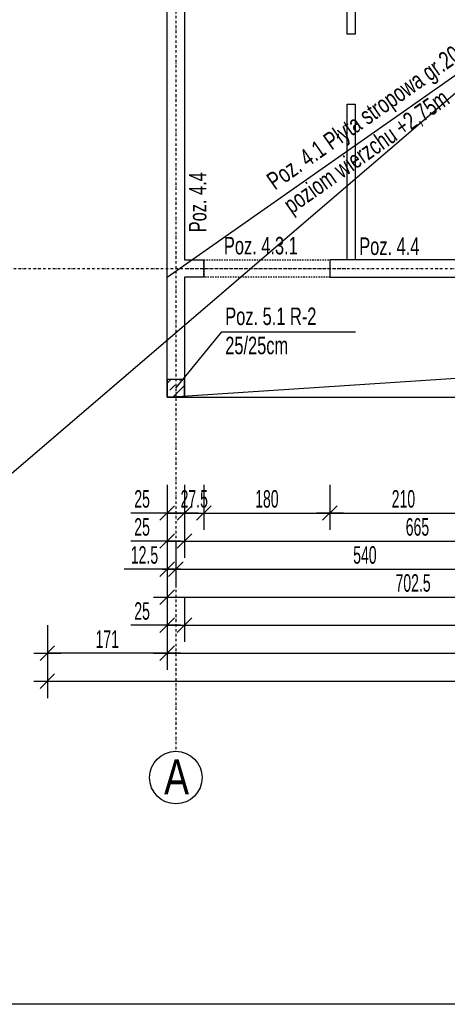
# Model space of a CAD drawing. Header units: millimetres. Extents: x -6373 to 10868, y -2819 to 2013.
# Tile 36 of 67: x 7041 to 7652, y -2060 to -655. Entities that reach past the tile are written whole.
import ezdxf

# ---------------------------------------------------------------- set-up
doc = ezdxf.new("R2010")
doc.units = ezdxf.units.MM
doc.header["$LTSCALE"] = 10
doc.linetypes.add('MO', pattern=[0.7, 0.35, -0.17, 0.01, -0.17])
doc.linetypes.add('MP', pattern=[0.36, 0.2, -0.16])
for name, color, linetype in [('BA_szr', 1, 'Continuous'), ('BA_txs', 2, 'Continuous'), ('BA_wym', 1, 'Continuous'), ('BD_lpm', 1, 'MP'), ('BD_osm', 1, 'MO'), ('BD_txs', 2, 'Continuous'), ('BD_wic', 1, 'Continuous'), ('BD_wig', 3, 'Continuous'), ('BZ_odn', 1, 'Continuous'), ('BZ_txs', 2, 'Continuous')]:
    doc.layers.add(name, color=color, linetype=linetype)
doc.styles.add('BIKTS', font='bikromsw.shx', dxfattribs={"width": 0.8})
doc.styles.add('BIKWYM', font='bikromsw.shx', dxfattribs={"width": 0.6})
doc.dimstyles.new('BA_KR_100_cm', dxfattribs={"dimtxt": 25, "dimasz": 1.666667, "dimexe": 24, "dimexo": 0, "dimgap": 0, "dimtad": 0, "dimdec": 1, "dimrnd": 0.5, "dimzin": 9, "dimdsep": 46, "dimtxsty": 'BIKWYM', "dimblk": 'WYM-KR', "dimcen": 0, "dimdle": 20, "dimclrd": 256, "dimclre": 256, "dimclrt": 2, "dimadec": 0, "dimazin": 0, "dimtfac": 0.033333, "dimtdec": 1, "dimtmove": 0, "dimatfit": 3, "dimldrblk": 'WYM-KR', "dimfxl": 25, "dimfxlon": 1, "dimtvp": 0.8, "dimtolj": 1, "dimarcsym": 0})
doc.dimstyles.new('BZ_ST_100_cm', dxfattribs={"dimtxt": 25, "dimasz": 1.666667, "dimexe": 24, "dimexo": 0, "dimgap": 0, "dimtad": 0, "dimdec": 1, "dimrnd": 0.5, "dimdsep": 46, "dimtxsty": 'BIKWYM', "dimblk": 'WYM-ST', "dimcen": 0, "dimdle": 20, "dimclrd": 256, "dimclre": 256, "dimclrt": 7, "dimadec": 0, "dimazin": 0, "dimtfac": 0.033333, "dimtdec": 1, "dimtix": 1, "dimtmove": 2, "dimatfit": 3, "dimldrblk": 'WYM-ST', "dimfxl": 25, "dimfxlon": 1, "dimtvp": 0.8, "dimtolj": 1, "dimtzin": 0, "dimarcsym": 0})

# ---------------------------------------------------------------- blocks, each defined once
blk = doc.blocks.new('WYM-ST')
blk.add_hatch(color=256).paths.add_polyline_path([(-13, 2.88), (0, 0), (-13, -2.88)])
blk.add_lwpolyline([(0, 0), (-13, 2.88), (-13, -2.88), (0, 0)])
blk = doc.blocks.new('WYM-KR')
at = {"linetype": 'ByBlock'}
blk.add_line((11.52, 0), (-11.52, 0), dxfattribs=at)
at = {"color": 7, "linetype": 'ByBlock'}
blk.add_line((6.24, 6.24), (-6.24, -6.24), dxfattribs=at)
blk = doc.blocks.new('*D426')
at = {"layer": 'BA_wym', "lineweight": -2}
for p, q in [((7251.8, -1319.4), (7251.8, -1383.4)), ((7276.8, -1319.4), (7276.8, -1383.4)), ((7250.2, -1359.4), (7199.9, -1359.4)), ((7251.8, -1359.4), (7276.8, -1359.4)), ((7278.5, -1359.4), (7280.2, -1359.4))]:
    blk.add_line(p, q, dxfattribs=at)
at = {"layer": 'Defpoints', "color": 0}
for p in [(7251.8, -1194), (7276.8, -1194), (7276.8, -1359.4)]:
    blk.add_point(p, dxfattribs=at)
at = {"layer": 'BA_wym', "lineweight": -2, "xscale": 1.666666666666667, "yscale": 1.666666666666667, "zscale": 1.666666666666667}
blk.add_blockref('WYM-KR', (7251.8, -1359.4), dxfattribs=at)
at = {"layer": 'BA_wym', "lineweight": -2, "xscale": 1.666666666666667, "yscale": 1.666666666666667, "zscale": 1.666666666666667, "rotation": 180}
blk.add_blockref('WYM-KR', (7276.8, -1359.4), dxfattribs=at)
at = {"layer": 'BA_wym', "color": 2, "insert": (7216.1, -1339.4), "char_height": 25, "attachment_point": 5, "style": 'BIKWYM'}
blk.add_mtext('\\A1;25', dxfattribs=at)
blk = doc.blocks.new('*D427')
at = {"layer": 'BA_wym', "lineweight": -2}
for p, q in [((7276.8, -1319.4), (7276.8, -1383.4)), ((7304.3, -1319.4), (7304.3, -1383.4)), ((7275.2, -1359.4), (7273.5, -1359.4)), ((7276.8, -1359.4), (7304.3, -1359.4)), ((7306, -1359.4), (7307.7, -1359.4))]:
    blk.add_line(p, q, dxfattribs=at)
at = {"layer": 'Defpoints', "color": 0}
for p in [(7304.3, -1023), (7276.8, -1194), (7304.3, -1359.4)]:
    blk.add_point(p, dxfattribs=at)
at = {"layer": 'BA_wym', "lineweight": -2, "xscale": 1.666666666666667, "yscale": 1.666666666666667, "zscale": 1.666666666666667}
blk.add_blockref('WYM-KR', (7276.8, -1359.4), dxfattribs=at)
at = {"layer": 'BA_wym', "lineweight": -2, "xscale": 1.666666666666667, "yscale": 1.666666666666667, "zscale": 1.666666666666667, "rotation": 180}
blk.add_blockref('WYM-KR', (7304.3, -1359.4), dxfattribs=at)
at = {"layer": 'BA_wym', "color": 2, "insert": (7290.6, -1339.4), "char_height": 25, "attachment_point": 5, "style": 'BIKWYM'}
blk.add_mtext('\\A1;27.5', dxfattribs=at)
blk = doc.blocks.new('*D428')
at = {"layer": 'BA_wym', "lineweight": -2}
for p, q in [((7304.3, -1319.4), (7304.3, -1383.4)), ((7484.3, -1319.4), (7484.3, -1383.4)), ((7306, -1359.4), (7482.7, -1359.4))]:
    blk.add_line(p, q, dxfattribs=at)
at = {"layer": 'Defpoints', "color": 0}
for p in [(7304.3, -1023), (7484.3, -1023), (7484.3, -1359.4)]:
    blk.add_point(p, dxfattribs=at)
at = {"layer": 'BA_wym', "lineweight": -2, "xscale": 1.666666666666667, "yscale": 1.666666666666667, "zscale": 1.666666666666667, "rotation": 180}
blk.add_blockref('WYM-KR', (7304.3, -1359.4), dxfattribs=at)
at = {"layer": 'BA_wym', "lineweight": -2, "xscale": 1.666666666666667, "yscale": 1.666666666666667, "zscale": 1.666666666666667}
blk.add_blockref('WYM-KR', (7484.3, -1359.4), dxfattribs=at)
at = {"layer": 'BA_wym', "color": 2, "insert": (7394.3, -1339.4), "char_height": 25, "attachment_point": 5, "style": 'BIKWYM'}
blk.add_mtext('\\A1;180', dxfattribs=at)
blk = doc.blocks.new('*D429')
at = {"layer": 'BA_wym', "lineweight": -2}
for p, q in [((7484.3, -1319.4), (7484.3, -1383.4)), ((7694.3, -1319.4), (7694.3, -1383.4)), ((7486, -1359.4), (7692.7, -1359.4))]:
    blk.add_line(p, q, dxfattribs=at)
at = {"layer": 'Defpoints', "color": 0}
for p in [(7484.3, -1023), (7694.3, -1023), (7694.3, -1359.4)]:
    blk.add_point(p, dxfattribs=at)
at = {"layer": 'BA_wym', "lineweight": -2, "xscale": 1.666666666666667, "yscale": 1.666666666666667, "zscale": 1.666666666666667, "rotation": 180}
blk.add_blockref('WYM-KR', (7484.3, -1359.4), dxfattribs=at)
at = {"layer": 'BA_wym', "lineweight": -2, "xscale": 1.666666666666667, "yscale": 1.666666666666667, "zscale": 1.666666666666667}
blk.add_blockref('WYM-KR', (7694.3, -1359.4), dxfattribs=at)
at = {"layer": 'BA_wym', "color": 2, "insert": (7589.3, -1339.4), "char_height": 25, "attachment_point": 5, "style": 'BIKWYM'}
blk.add_mtext('\\A1;210', dxfattribs=at)
blk = doc.blocks.new('*D449')
at = {"layer": 'BA_wym', "lineweight": -2}
for p, q in [((7251.8, -1359.4), (7251.8, -1423.4)), ((7276.8, -1359.4), (7276.8, -1423.4)), ((7250.2, -1399.4), (7199.9, -1399.4)), ((7251.8, -1399.4), (7276.8, -1399.4)), ((7278.5, -1399.4), (7280.2, -1399.4))]:
    blk.add_line(p, q, dxfattribs=at)
at = {"layer": 'Defpoints', "color": 0}
for p in [(7251.8, -1194), (7276.8, -1194), (7276.8, -1399.4)]:
    blk.add_point(p, dxfattribs=at)
at = {"layer": 'BA_wym', "lineweight": -2, "xscale": 1.666666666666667, "yscale": 1.666666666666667, "zscale": 1.666666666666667}
blk.add_blockref('WYM-KR', (7251.8, -1399.4), dxfattribs=at)
at = {"layer": 'BA_wym', "lineweight": -2, "xscale": 1.666666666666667, "yscale": 1.666666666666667, "zscale": 1.666666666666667, "rotation": 180}
blk.add_blockref('WYM-KR', (7276.8, -1399.4), dxfattribs=at)
at = {"layer": 'BA_wym', "color": 2, "insert": (7216.1, -1379.4), "char_height": 25, "attachment_point": 5, "style": 'BIKWYM'}
blk.add_mtext('\\A1;25', dxfattribs=at)
blk = doc.blocks.new('*D450')
at = {"layer": 'BA_wym', "lineweight": -2}
for p, q in [((7276.8, -1359.4), (7276.8, -1423.4)), ((7941.8, -1359.4), (7941.8, -1423.4)), ((7278.5, -1399.4), (7940.2, -1399.4))]:
    blk.add_line(p, q, dxfattribs=at)
at = {"layer": 'Defpoints', "color": 0}
for p in [(7941.8, -998), (7276.8, -1194), (7941.8, -1399.4)]:
    blk.add_point(p, dxfattribs=at)
at = {"layer": 'BA_wym', "lineweight": -2, "xscale": 1.666666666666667, "yscale": 1.666666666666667, "zscale": 1.666666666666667, "rotation": 180}
blk.add_blockref('WYM-KR', (7276.8, -1399.4), dxfattribs=at)
at = {"layer": 'BA_wym', "lineweight": -2, "xscale": 1.666666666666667, "yscale": 1.666666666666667, "zscale": 1.666666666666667}
blk.add_blockref('WYM-KR', (7941.8, -1399.4), dxfattribs=at)
at = {"layer": 'BA_wym', "color": 2, "insert": (7609.3, -1379.4), "char_height": 25, "attachment_point": 5, "style": 'BIKWYM'}
blk.add_mtext('\\A1;665', dxfattribs=at)
blk = doc.blocks.new('*D458')
at = {"layer": 'BA_wym', "lineweight": -2}
for p, q in [((7251.8, -1399.4), (7251.8, -1463.4)), ((7264.3, -1399.4), (7264.3, -1463.4)), ((7250.2, -1439.4), (7190.4, -1439.4)), ((7251.8, -1439.4), (7264.3, -1439.4)), ((7266, -1439.4), (7267.7, -1439.4))]:
    blk.add_line(p, q, dxfattribs=at)
at = {"layer": 'Defpoints', "color": 0}
for p in [(7251.8, -1194), (7264.3, -1194), (7264.3, -1439.4)]:
    blk.add_point(p, dxfattribs=at)
at = {"layer": 'BA_wym', "lineweight": -2, "xscale": 1.666666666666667, "yscale": 1.666666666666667, "zscale": 1.666666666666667}
blk.add_blockref('WYM-KR', (7251.8, -1439.4), dxfattribs=at)
at = {"layer": 'BA_wym', "lineweight": -2, "xscale": 1.666666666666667, "yscale": 1.666666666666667, "zscale": 1.666666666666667, "rotation": 180}
blk.add_blockref('WYM-KR', (7264.3, -1439.4), dxfattribs=at)
at = {"layer": 'BA_wym', "color": 2, "insert": (7219.5, -1419.4), "char_height": 25, "attachment_point": 5, "style": 'BIKWYM'}
blk.add_mtext('\\A1;12.5', dxfattribs=at)
blk = doc.blocks.new('*D459')
at = {"layer": 'BA_wym', "lineweight": -2}
for p, q in [((7264.3, -1399.4), (7264.3, -1463.4)), ((7804.3, -1399.4), (7804.3, -1463.4)), ((7266, -1439.4), (7802.7, -1439.4))]:
    blk.add_line(p, q, dxfattribs=at)
at = {"layer": 'Defpoints', "color": 0}
for p in [(7804.3, -1023), (7264.3, -1194), (7804.3, -1439.4)]:
    blk.add_point(p, dxfattribs=at)
at = {"layer": 'BA_wym', "lineweight": -2, "xscale": 1.666666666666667, "yscale": 1.666666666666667, "zscale": 1.666666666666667, "rotation": 180}
blk.add_blockref('WYM-KR', (7264.3, -1439.4), dxfattribs=at)
at = {"layer": 'BA_wym', "lineweight": -2, "xscale": 1.666666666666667, "yscale": 1.666666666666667, "zscale": 1.666666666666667}
blk.add_blockref('WYM-KR', (7804.3, -1439.4), dxfattribs=at)
at = {"layer": 'BA_wym', "color": 2, "insert": (7534.3, -1419.4), "char_height": 25, "attachment_point": 5, "style": 'BIKWYM'}
blk.add_mtext('\\A1;540', dxfattribs=at)
blk = doc.blocks.new('*D466')
at = {"layer": 'BA_wym', "lineweight": -2}
for p, q in [((7251.8, -1439.4), (7251.8, -1503.4)), ((7954.3, -1439.4), (7954.3, -1503.4)), ((7253.5, -1479.4), (7952.7, -1479.4))]:
    blk.add_line(p, q, dxfattribs=at)
at = {"layer": 'Defpoints', "color": 0}
for p in [(7954.3, -1157), (7251.8, -1194), (7954.3, -1479.4)]:
    blk.add_point(p, dxfattribs=at)
at = {"layer": 'BA_wym', "lineweight": -2, "xscale": 1.666666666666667, "yscale": 1.666666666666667, "zscale": 1.666666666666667, "rotation": 180}
blk.add_blockref('WYM-KR', (7251.8, -1479.4), dxfattribs=at)
at = {"layer": 'BA_wym', "lineweight": -2, "xscale": 1.666666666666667, "yscale": 1.666666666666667, "zscale": 1.666666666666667}
blk.add_blockref('WYM-KR', (7954.3, -1479.4), dxfattribs=at)
at = {"layer": 'BA_wym', "color": 2, "insert": (7603.1, -1459.4), "char_height": 25, "attachment_point": 5, "style": 'BIKWYM'}
blk.add_mtext('\\A1;702.5', dxfattribs=at)
blk = doc.blocks.new('*D470')
at = {"layer": 'BA_wym', "lineweight": -2}
for p, q in [((7251.8, -1479.4), (7251.8, -1543.4)), ((7276.8, -1479.4), (7276.8, -1543.4)), ((7250.2, -1519.4), (7199.9, -1519.4)), ((7251.8, -1519.4), (7276.8, -1519.4)), ((7278.5, -1519.4), (7280.2, -1519.4))]:
    blk.add_line(p, q, dxfattribs=at)
at = {"layer": 'Defpoints', "color": 0}
for p in [(7251.8, -1194), (7276.8, -1194), (7276.8, -1519.4)]:
    blk.add_point(p, dxfattribs=at)
at = {"layer": 'BA_wym', "lineweight": -2, "xscale": 1.666666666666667, "yscale": 1.666666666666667, "zscale": 1.666666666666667}
blk.add_blockref('WYM-KR', (7251.8, -1519.4), dxfattribs=at)
at = {"layer": 'BA_wym', "lineweight": -2, "xscale": 1.666666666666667, "yscale": 1.666666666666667, "zscale": 1.666666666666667, "rotation": 180}
blk.add_blockref('WYM-KR', (7276.8, -1519.4), dxfattribs=at)
at = {"layer": 'BA_wym', "color": 2, "insert": (7216.1, -1499.4), "char_height": 25, "attachment_point": 5, "style": 'BIKWYM'}
blk.add_mtext('\\A1;25', dxfattribs=at)
blk = doc.blocks.new('*D471')
at = {"layer": 'BA_wym', "lineweight": -2}
for p, q in [((7276.8, -1479.4), (7276.8, -1543.4)), ((9831.8, -1479.4), (9831.8, -1543.4)), ((7278.5, -1519.4), (9830.2, -1519.4))]:
    blk.add_line(p, q, dxfattribs=at)
at = {"layer": 'Defpoints', "color": 0}
for p in [(7276.8, -1194), (9831.8, -1194), (9831.8, -1519.4)]:
    blk.add_point(p, dxfattribs=at)
at = {"layer": 'BA_wym', "lineweight": -2, "xscale": 1.666666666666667, "yscale": 1.666666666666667, "zscale": 1.666666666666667, "rotation": 180}
blk.add_blockref('WYM-KR', (7276.8, -1519.4), dxfattribs=at)
at = {"layer": 'BA_wym', "lineweight": -2, "xscale": 1.666666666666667, "yscale": 1.666666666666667, "zscale": 1.666666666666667}
blk.add_blockref('WYM-KR', (9831.8, -1519.4), dxfattribs=at)
at = {"layer": 'BA_wym', "color": 2, "insert": (8554.3, -1499.4), "char_height": 25, "attachment_point": 5, "style": 'BIKWYM'}
blk.add_mtext('\\A1;2555', dxfattribs=at)
blk = doc.blocks.new('*D473')
at = {"layer": 'BA_wym', "lineweight": -2}
for p, q in [((7251.8, -1519.4), (7251.8, -1583.4)), ((9856.8, -1519.4), (9856.8, -1583.4)), ((7253.5, -1559.4), (9855.2, -1559.4))]:
    blk.add_line(p, q, dxfattribs=at)
at = {"layer": 'Defpoints', "color": 0}
for p in [(7251.8, -1194), (9856.8, -1194), (9856.8, -1559.4)]:
    blk.add_point(p, dxfattribs=at)
at = {"layer": 'BA_wym', "lineweight": -2, "xscale": 1.666666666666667, "yscale": 1.666666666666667, "zscale": 1.666666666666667, "rotation": 180}
blk.add_blockref('WYM-KR', (7251.8, -1559.4), dxfattribs=at)
at = {"layer": 'BA_wym', "lineweight": -2, "xscale": 1.666666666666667, "yscale": 1.666666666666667, "zscale": 1.666666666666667}
blk.add_blockref('WYM-KR', (9856.8, -1559.4), dxfattribs=at)
at = {"layer": 'BA_wym', "color": 2, "insert": (8554.3, -1539.4), "char_height": 25, "attachment_point": 5, "style": 'BIKWYM'}
blk.add_mtext('\\A1;2605', dxfattribs=at)
blk = doc.blocks.new('*D483')
at = {"layer": 'BA_wym', "lineweight": -2}
for p, q in [((7005.8, -485.5), (6956.8, -485.5)), ((6980.8, -1167.3), (6980.8, -487.2)), ((7005.8, -1169), (6956.8, -1169))]:
    blk.add_line(p, q, dxfattribs=at)
at = {"layer": 'Defpoints', "color": 0}
for p in [(6980.8, -485.5), (7251.8, -485.5), (7251.8, -1169)]:
    blk.add_point(p, dxfattribs=at)
at = {"layer": 'BA_wym', "lineweight": -2, "xscale": 1.666666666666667, "yscale": 1.666666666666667, "zscale": 1.666666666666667}
for p, rotation in [((6980.8, -485.5), 90), ((6980.8, -1169), 270)]:
    blk.add_blockref('WYM-KR', p, dxfattribs=dict(at, rotation=rotation))
at = {"layer": 'BA_wym', "color": 2, "insert": (6960.8, -827.2), "char_height": 25, "attachment_point": 5, "rotation": 90, "style": 'BIKWYM'}
blk.add_mtext('\\A1;683.5', dxfattribs=at)
blk = doc.blocks.new('*D484')
at = {"layer": 'BA_wym', "lineweight": -2}
for p, q in [((6980.8, -1167.3), (6980.8, -1165.7)), ((7005.8, -1169), (6956.8, -1169)), ((6980.8, -1169), (6980.8, -1194)), ((7005.8, -1194), (6956.8, -1194)), ((6980.8, -1195.7), (6980.8, -1229.7))]:
    blk.add_line(p, q, dxfattribs=at)
at = {"layer": 'Defpoints', "color": 0}
for p in [(7251.8, -1169), (6980.8, -1194), (7251.8, -1194)]:
    blk.add_point(p, dxfattribs=at)
at = {"layer": 'BA_wym', "lineweight": -2, "xscale": 1.666666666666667, "yscale": 1.666666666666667, "zscale": 1.666666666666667}
for p, rotation in [((6980.8, -1169), 270), ((6980.8, -1194), 90)]:
    blk.add_blockref('WYM-KR', p, dxfattribs=dict(at, rotation=rotation))
at = {"layer": 'BA_wym', "color": 2, "insert": (6960.8, -1213.5), "char_height": 25, "attachment_point": 5, "rotation": 90, "style": 'BIKWYM'}
blk.add_mtext('\\A1;25', dxfattribs=at)
blk = doc.blocks.new('*D488')
at = {"layer": 'BA_wym', "lineweight": -2}
for p, q in [((6965.8, -168), (6916.8, -168)), ((6940.8, -996.3), (6940.8, -169.7)), ((6965.8, -998), (6916.8, -998))]:
    blk.add_line(p, q, dxfattribs=at)
at = {"layer": 'Defpoints', "color": 0}
for p in [(6940.8, -168), (7251.8, -168), (7276.8, -998)]:
    blk.add_point(p, dxfattribs=at)
at = {"layer": 'BA_wym', "lineweight": -2, "xscale": 1.666666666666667, "yscale": 1.666666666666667, "zscale": 1.666666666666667}
for p, rotation in [((6940.8, -168), 90), ((6940.8, -998), 270)]:
    blk.add_blockref('WYM-KR', p, dxfattribs=dict(at, rotation=rotation))
at = {"layer": 'BA_wym', "color": 2, "insert": (6920.8, -583), "char_height": 25, "attachment_point": 5, "rotation": 90, "style": 'BIKWYM'}
blk.add_mtext('\\A1;830', dxfattribs=at)
blk = doc.blocks.new('*D489')
at = {"layer": 'BA_wym', "lineweight": -2}
for p, q in [((6940.8, -996.3), (6940.8, -962.3)), ((6965.8, -998), (6916.8, -998)), ((6940.8, -1023), (6940.8, -998)), ((6965.8, -1023), (6916.8, -1023)), ((6940.8, -1024.7), (6940.8, -1026.3))]:
    blk.add_line(p, q, dxfattribs=at)
at = {"layer": 'Defpoints', "color": 0}
for p in [(6940.8, -998), (7276.8, -998), (7276.8, -1023)]:
    blk.add_point(p, dxfattribs=at)
at = {"layer": 'BA_wym', "lineweight": -2, "xscale": 1.666666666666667, "yscale": 1.666666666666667, "zscale": 1.666666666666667}
for p, rotation in [((6940.8, -998), 270), ((6940.8, -1023), 90)]:
    blk.add_blockref('WYM-KR', p, dxfattribs=dict(at, rotation=rotation))
at = {"layer": 'BA_wym', "color": 2, "insert": (6920.8, -978.5), "char_height": 25, "attachment_point": 5, "rotation": 90, "style": 'BIKWYM'}
blk.add_mtext('\\A1;25', dxfattribs=at)
blk = doc.blocks.new('*D490')
at = {"layer": 'BA_wym', "lineweight": -2}
for p, q in [((6965.8, -1023), (6916.8, -1023)), ((6940.8, -1024.7), (6940.8, -1192.3)), ((6965.8, -1194), (6916.8, -1194))]:
    blk.add_line(p, q, dxfattribs=at)
at = {"layer": 'Defpoints', "color": 0}
for p in [(7276.8, -1023), (6940.8, -1194), (7251.8, -1194)]:
    blk.add_point(p, dxfattribs=at)
at = {"layer": 'BA_wym', "lineweight": -2, "xscale": 1.666666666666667, "yscale": 1.666666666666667, "zscale": 1.666666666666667}
for p, rotation in [((6940.8, -1023), 90), ((6940.8, -1194), 270)]:
    blk.add_blockref('WYM-KR', p, dxfattribs=dict(at, rotation=rotation))
at = {"layer": 'BA_wym', "color": 2, "insert": (6920.8, -1108.5), "char_height": 25, "attachment_point": 5, "rotation": 90, "style": 'BIKWYM'}
blk.add_mtext('\\A1;171', dxfattribs=at)
blk = doc.blocks.new('*D495')
at = {"layer": 'BA_wym', "lineweight": -2}
for p, q in [((6925.8, -260.5), (6876.8, -260.5)), ((6900.8, -262.2), (6900.8, -1008.8)), ((6925.8, -1010.5), (6876.8, -1010.5))]:
    blk.add_line(p, q, dxfattribs=at)
at = {"layer": 'Defpoints', "color": 0}
for p in [(7251.8, -260.5), (6900.8, -1010.5), (7251.8, -1010.5)]:
    blk.add_point(p, dxfattribs=at)
at = {"layer": 'BA_wym', "lineweight": -2, "xscale": 1.666666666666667, "yscale": 1.666666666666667, "zscale": 1.666666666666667}
for p, rotation in [((6900.8, -260.5), 90), ((6900.8, -1010.5), 270)]:
    blk.add_blockref('WYM-KR', p, dxfattribs=dict(at, rotation=rotation))
at = {"layer": 'BA_wym', "color": 2, "insert": (6880.8, -635.5), "char_height": 25, "attachment_point": 5, "rotation": 90, "style": 'BIKWYM'}
blk.add_mtext('\\A1;750', dxfattribs=at)
blk = doc.blocks.new('*D496')
at = {"layer": 'BA_wym', "lineweight": -2}
for p, q in [((6925.8, -1010.5), (6876.8, -1010.5)), ((6900.8, -1012.2), (6900.8, -1192.3)), ((6925.8, -1194), (6876.8, -1194))]:
    blk.add_line(p, q, dxfattribs=at)
at = {"layer": 'Defpoints', "color": 0}
for p in [(7251.8, -1010.5), (6900.8, -1194), (7251.8, -1194)]:
    blk.add_point(p, dxfattribs=at)
at = {"layer": 'BA_wym', "lineweight": -2, "xscale": 1.666666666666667, "yscale": 1.666666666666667, "zscale": 1.666666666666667}
for p, rotation in [((6900.8, -1010.5), 90), ((6900.8, -1194), 270)]:
    blk.add_blockref('WYM-KR', p, dxfattribs=dict(at, rotation=rotation))
at = {"layer": 'BA_wym', "color": 2, "insert": (6880.8, -1102.2), "char_height": 25, "attachment_point": 5, "rotation": 90, "style": 'BIKWYM'}
blk.add_mtext('\\A1;183.5', dxfattribs=at)
blk = doc.blocks.new('*D498')
at = {"layer": 'BA_wym', "lineweight": -2}
for p, q in [((6845.8, 802), (6796.8, 802)), ((6820.8, 800.3), (6820.8, -1021.3)), ((6845.8, -1023), (6796.8, -1023))]:
    blk.add_line(p, q, dxfattribs=at)
at = {"layer": 'Defpoints', "color": 0}
for p in [(7251.8, 802), (6820.8, -1023), (7276.8, -1023)]:
    blk.add_point(p, dxfattribs=at)
at = {"layer": 'BA_wym', "lineweight": -2, "xscale": 1.666666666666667, "yscale": 1.666666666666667, "zscale": 1.666666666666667}
for p, rotation in [((6820.8, 802), 90), ((6820.8, -1023), 270)]:
    blk.add_blockref('WYM-KR', p, dxfattribs=dict(at, rotation=rotation))
at = {"layer": 'BA_wym', "color": 2, "insert": (6800.8, -110.5), "char_height": 25, "attachment_point": 5, "rotation": 90, "style": 'BIKWYM'}
blk.add_mtext('\\A1;1825', dxfattribs=at)
blk = doc.blocks.new('*D499')
at = {"layer": 'BA_wym', "lineweight": -2}
for p, q in [((6845.8, -1023), (6796.8, -1023)), ((6820.8, -1024.7), (6820.8, -1192.3)), ((6845.8, -1194), (6796.8, -1194))]:
    blk.add_line(p, q, dxfattribs=at)
at = {"layer": 'Defpoints', "color": 0}
for p in [(7276.8, -1023), (6820.8, -1194), (7251.8, -1194)]:
    blk.add_point(p, dxfattribs=at)
at = {"layer": 'BA_wym', "lineweight": -2, "xscale": 1.666666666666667, "yscale": 1.666666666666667, "zscale": 1.666666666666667}
for p, rotation in [((6820.8, -1023), 90), ((6820.8, -1194), 270)]:
    blk.add_blockref('WYM-KR', p, dxfattribs=dict(at, rotation=rotation))
at = {"layer": 'BA_wym', "color": 2, "insert": (6800.8, -1108.5), "char_height": 25, "attachment_point": 5, "rotation": 90, "style": 'BIKWYM'}
blk.add_mtext('\\A1;171', dxfattribs=at)
blk = doc.blocks.new('*D500')
at = {"layer": 'BA_wym', "lineweight": -2}
for p, q in [((6805.8, 853), (6756.8, 853)), ((6780.8, 851.3), (6780.8, -1192.3)), ((6805.8, -1194), (6756.8, -1194))]:
    blk.add_line(p, q, dxfattribs=at)
at = {"layer": 'Defpoints', "color": 0}
for p in [(7941.8, 853), (6780.8, -1194), (7251.8, -1194)]:
    blk.add_point(p, dxfattribs=at)
at = {"layer": 'BA_wym', "lineweight": -2, "xscale": 1.666666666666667, "yscale": 1.666666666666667, "zscale": 1.666666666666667}
for p, rotation in [((6780.8, 853), 90), ((6780.8, -1194), 270)]:
    blk.add_blockref('WYM-KR', p, dxfattribs=dict(at, rotation=rotation))
at = {"layer": 'BA_wym', "color": 2, "insert": (6760.8, -170.5), "char_height": 25, "attachment_point": 5, "rotation": 90, "style": 'BIKWYM'}
blk.add_mtext('\\A1;2047', dxfattribs=at)
blk = doc.blocks.new('*D640')
at = {"layer": 'BA_wym', "lineweight": -2}
for p, q in [((7080.8, -1519.4), (7080.8, -1583.4)), ((7251.8, -1519.4), (7251.8, -1583.4)), ((7250.2, -1559.4), (7082.5, -1559.4))]:
    blk.add_line(p, q, dxfattribs=at)
at = {"layer": 'Defpoints', "color": 0}
for p in [(7080.8, -95.5), (7251.8, -1194), (7080.8, -1559.4)]:
    blk.add_point(p, dxfattribs=at)
at = {"layer": 'BA_wym', "lineweight": -2, "xscale": 1.666666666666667, "yscale": 1.666666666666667, "zscale": 1.666666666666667, "rotation": 180}
blk.add_blockref('WYM-KR', (7080.8, -1559.4), dxfattribs=at)
at = {"layer": 'BA_wym', "lineweight": -2, "xscale": 1.666666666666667, "yscale": 1.666666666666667, "zscale": 1.666666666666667}
blk.add_blockref('WYM-KR', (7251.8, -1559.4), dxfattribs=at)
at = {"layer": 'BA_wym', "color": 2, "insert": (7166.3, -1539.4), "char_height": 25, "attachment_point": 5, "style": 'BIKWYM'}
blk.add_mtext('\\A1;171', dxfattribs=at)
blk = doc.blocks.new('*D641')
at = {"layer": 'BA_wym', "lineweight": -2}
for p, q in [((7080.8, -1559.4), (7080.8, -1623.4)), ((10027.8, -1559.4), (10027.8, -1623.4)), ((7082.5, -1599.4), (10026.2, -1599.4))]:
    blk.add_line(p, q, dxfattribs=at)
at = {"layer": 'Defpoints', "color": 0}
for p in [(7080.8, -95.5), (10027.8, -95.5), (10027.8, -1599.4)]:
    blk.add_point(p, dxfattribs=at)
at = {"layer": 'BA_wym', "lineweight": -2, "xscale": 1.666666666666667, "yscale": 1.666666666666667, "zscale": 1.666666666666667, "rotation": 180}
blk.add_blockref('WYM-KR', (7080.8, -1599.4), dxfattribs=at)
at = {"layer": 'BA_wym', "lineweight": -2, "xscale": 1.666666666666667, "yscale": 1.666666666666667, "zscale": 1.666666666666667}
blk.add_blockref('WYM-KR', (10027.8, -1599.4), dxfattribs=at)
at = {"layer": 'BA_wym', "color": 2, "insert": (8554.3, -1579.4), "char_height": 25, "attachment_point": 5, "style": 'BIKWYM'}
blk.add_mtext('\\A1;2947', dxfattribs=at)
blk = doc.blocks.new('*D644')
at = {"layer": 'BA_wym', "lineweight": -2}
for p, q in [((6885.8, -95.5), (6836.8, -95.5)), ((6860.8, -97.2), (6860.8, -1192.3)), ((6885.8, -1194), (6836.8, -1194))]:
    blk.add_line(p, q, dxfattribs=at)
at = {"layer": 'Defpoints', "color": 0}
for p in [(7080.8, -95.5), (6860.8, -1194), (6900.8, -1194)]:
    blk.add_point(p, dxfattribs=at)
at = {"layer": 'BA_wym', "lineweight": -2, "xscale": 1.666666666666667, "yscale": 1.666666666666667, "zscale": 1.666666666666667}
for p, rotation in [((6860.8, -95.5), 90), ((6860.8, -1194), 270)]:
    blk.add_blockref('WYM-KR', p, dxfattribs=dict(at, rotation=rotation))
at = {"layer": 'BA_wym', "color": 2, "insert": (6840.8, -644.7), "char_height": 25, "attachment_point": 5, "rotation": 90, "style": 'BIKWYM'}
blk.add_mtext('\\A1;1098.5', dxfattribs=at)
blk = doc.blocks.new('*D730')
at = {"layer": 'BA_wym', "lineweight": -2}
for p, q in [((6765.8, 973), (6716.8, 973)), ((6740.8, 971.4), (6740.8, -1192.3)), ((6765.8, -1194), (6716.8, -1194))]:
    blk.add_line(p, q, dxfattribs=at)
at = {"layer": 'Defpoints', "color": 0}
for p in [(7935.8, 973), (6740.8, -1194), (7251.8, -1194)]:
    blk.add_point(p, dxfattribs=at)
at = {"layer": 'BA_wym', "lineweight": -2, "xscale": 1.666666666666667, "yscale": 1.666666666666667, "zscale": 1.666666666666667}
for p, rotation in [((6740.8, 973), 90), ((6740.8, -1194), 270)]:
    blk.add_blockref('WYM-KR', p, dxfattribs=dict(at, rotation=rotation))
at = {"layer": 'BA_wym', "color": 2, "insert": (6720.8, -110.5), "char_height": 25, "attachment_point": 5, "rotation": 90, "style": 'BIKWYM'}
blk.add_mtext('\\A1;2167', dxfattribs=at)

msp = doc.modelspace()

# ---------------------------------------------------------------- hatches: boundary and pattern name
at = {"layer": 'BA_szr'}
h = msp.add_hatch(dxfattribs=at)
h.set_pattern_fill('BIK_ZELBET', color=256, scale=100, angle=45, pattern_type=2)
h.set_pattern_definition([(45, (-4361.945, -2237.835), (-14.142136, 14.142136), []), (45, (-4369.016, -2230.764), (-14.142136, 14.142136), [10, -10])])
h.paths.add_polyline_path([(7251.83, -1193.98), (7276.83, -1193.98), (7276.83, -1168.98), (7251.83, -1168.98)])

# ---------------------------------------------------------------- linework, layer by layer
at = {"layer": 'BD_lpm'}
msp.add_lwpolyline([(7304.34, -997.98), (7484.34, -997.98), (7484.34, -1022.98), (7304.34, -1022.98)], close=True, dxfattribs=at)
at = {"layer": 'BD_osm', "color": 5}
msp.add_line((7279.34, -1010.48), (7509.34, -1010.48), dxfattribs=at)
at = {"layer": 'BD_osm'}
for points in [[(7264.33, 1513.02), (7264.33, -1699.44)], [(6640.83, -1010.48), (10467.83, -1010.48)]]:
    msp.add_lwpolyline(points, dxfattribs=at)
at = {"layer": 'BD_wic', "color": 5}
msp.add_line((6144.22, -2060.46), (10867.69, 1981.8), dxfattribs=at)
msp.add_lwpolyline([(6144.22, 1981.8), (10867.69, 1981.8), (10867.69, -2060.46), (6144.22, -2060.46)], close=True, dxfattribs=at)
at = {"layer": 'BD_wic'}
for points in [[(7251.83, -1022.98), (9856.83, 802.02)], [(7276.83, -593.5), (7508.83, -593.5), (7508.83, -522.5), (7520.33, -522.5), (7520.33, -676), (7508.83, -676), (7508.83, -605), (7276.83, -605)], [(7508.83, -997.98), (7508.83, -776), (7520.33, -776), (7520.33, -997.98)], [(7251.83, -1193.98), (9856.83, -1022.98)], [(7276.83, -1193.98), (9831.83, -1193.98)]]:
    msp.add_lwpolyline(points, dxfattribs=at)
msp.add_circle((7264.33, -1736.94), 37.5, dxfattribs=at)
at = {"layer": 'BD_wig'}
msp.add_lwpolyline([(7251.83, -485.48), (7276.83, -485.48), (7276.83, -997.98), (7304.34, -997.98), (7304.34, -1022.98), (7276.83, -1022.98), (7276.83, -1193.98), (7251.83, -1193.98), (7251.83, -485.48)], dxfattribs=at)
for points in [[(7484.34, -1022.98), (7694.34, -1022.98), (7694.34, -997.98), (7484.34, -997.98)], [(7251.83, -1193.98), (7276.83, -1193.98), (7276.83, -1168.98), (7251.83, -1168.98)]]:
    msp.add_lwpolyline(points, close=True, dxfattribs=at)

# ---------------------------------------------------------------- texts
at = {"layer": 'BA_txs', "style": 'BIKTS', "width": 0.7}
msp.add_text('Poz. 4.4', height=25, rotation=90, dxfattribs=at).set_placement((7307.92, -958.86))
for s, p in [('Poz. 4.3.1', (7333.02, -990.4)), ('Poz. 4.4', (7526.23, -991.18))]:
    msp.add_text(s, height=25, dxfattribs=at).set_placement(p)
at = {"layer": 'BD_txs', "style": 'BIKTS', "width": 0.8}
msp.add_text('A', height=50, dxfattribs=at).set_placement((7247.52, -1761))
at = {"layer": 'BZ_txs', "insert": (7391.32, -878.72), "char_height": 25, "width": 777.0831, "attachment_point": 1, "rotation": 35.01416, "style": 'BIKTS'}
msp.add_mtext('{\\W0.75;Poz. 4.1\\A1; Płyta stropowa gr.20cm\\Ppoziom wierzchu +2,75m}', dxfattribs=at)
at = {"layer": 'BZ_txs', "insert": (7334.9, -1066.19), "char_height": 25, "width": 452.0462, "attachment_point": 1, "style": 'BIKTS'}
msp.add_mtext('{\\W0.7;Poz. 5.1 R-2\\P\\A1;25/25cm}', dxfattribs=at)

# ---------------------------------------------------------------- dimensions: what is measured, and where the dimension line sits
at = {"layer": 'BA_wym'}
for base, p1, p2, picture, middle in [((6740.83, -1193.98), (7935.83, 973.02), (7251.83, -1193.98), '*D730', (6720.83, -110.48)), ((6780.83, -1193.98), (7941.83, 853.02), (7251.83, -1193.98), '*D500', (6760.83, -170.48)), ((6820.83, -1022.98), (7251.83, 802.02), (7276.83, -1022.98), '*D498', (6800.83, -110.48)), ((6860.83, -1193.98), (7080.83, -95.48), (6900.83, -1193.98), '*D644', (6840.83, -644.73)), ((6940.83, -167.98), (7276.83, -997.98), (7251.83, -167.98), '*D488', (6920.83, -582.98)), ((6900.83, -1010.48), (7251.83, -260.48), (7251.83, -1010.48), '*D495', (6880.83, -635.48)), ((6980.83, -485.48), (7251.83, -1168.98), (7251.83, -485.48), '*D483', (6960.83, -827.23)), ((6940.83, -997.98), (7276.83, -1022.98), (7276.83, -997.98), '*D489', (6920.83, -978.46)), ((6900.83, -1193.98), (7251.83, -1010.48), (7251.83, -1193.98), '*D496', (6880.83, -1102.23)), ((6820.83, -1193.98), (7276.83, -1022.98), (7251.83, -1193.98), '*D499', (6800.83, -1108.48)), ((6940.83, -1193.98), (7276.83, -1022.98), (7251.83, -1193.98), '*D490', (6920.83, -1108.48)), ((6980.83, -1193.98), (7251.83, -1168.98), (7251.83, -1193.98), '*D484', (6960.83, -1213.51))]:
    dim = msp.add_linear_dim(base=base, p1=p1, p2=p2, angle=90, dimstyle='BA_KR_100_cm', override={"dimatfit": 1}, dxfattribs=at)
    dim.commit()
    dim.dimension.update_dxf_attribs({"geometry": picture, "text_midpoint": middle})
for base, p1, p2, override, picture, middle in [((7080.83, -1559.44), (7251.83, -1193.98), (7080.83, -95.48), {"dimatfit": 1, "dimfxl": 40}, '*D640', (7166.33, -1539.44)), ((10027.83, -1599.44), (7080.83, -95.48), (10027.83, -95.48), {"dimatfit": 1, "dimfxl": 40}, '*D641', (8554.33, -1579.44)), ((7941.83, -1399.44), (7276.83, -1193.98), (7941.83, -997.98), {"dimtmove": 1, "dimatfit": 1, "dimfxl": 40}, '*D450', (7609.33, -1379.44)), ((7804.33, -1439.44), (7264.33, -1193.98), (7804.33, -1022.98), {"dimtmove": 1, "dimatfit": 1, "dimfxl": 40}, '*D459', (7534.33, -1419.44)), ((7484.34, -1359.44), (7304.34, -1022.98), (7484.34, -1022.98), {"dimtmove": 1, "dimatfit": 1, "dimfxl": 40}, '*D428', (7394.34, -1339.44)), ((7694.34, -1359.44), (7484.34, -1022.98), (7694.34, -1022.98), {"dimtmove": 1, "dimatfit": 1, "dimfxl": 40}, '*D429', (7589.34, -1339.44)), ((7954.33, -1479.44), (7251.83, -1193.98), (7954.33, -1156.98), {"dimatfit": 1, "dimfxl": 40}, '*D466', (7603.08, -1459.44)), ((9856.83, -1559.44), (7251.83, -1193.98), (9856.83, -1193.98), {"dimatfit": 1, "dimfxl": 40}, '*D473', (8554.33, -1539.44)), ((9831.83, -1519.44), (7276.83, -1193.98), (9831.83, -1193.98), {"dimtmove": 1, "dimatfit": 1, "dimfxl": 40}, '*D471', (8554.33, -1499.44))]:
    dim = msp.add_linear_dim(base=base, p1=p1, p2=p2, dimstyle='BA_KR_100_cm', override=override, dxfattribs=at)
    dim.commit()
    dim.dimension.update_dxf_attribs({"geometry": picture, "text_midpoint": middle})
for base, p1, p2, override, picture, middle in [((7304.34, -1359.44), (7276.83, -1193.98), (7304.34, -1022.98), {"dimblk": 'WYM-KR', "dimatfit": 1, "dimfxl": 40}, '*D427', (7290.58, -1359.44)), ((7264.33, -1439.44), (7251.83, -1193.98), (7264.33, -1193.98), {"dimatfit": 1, "dimfxl": 40}, '*D458', (7219.45, -1439.44)), ((7276.83, -1359.44), (7251.83, -1193.98), (7276.83, -1193.98), {"dimatfit": 1, "dimfxl": 40}, '*D426', (7216.12, -1359.44)), ((7276.83, -1399.44), (7251.83, -1193.98), (7276.83, -1193.98), {"dimatfit": 1, "dimfxl": 40}, '*D449', (7216.12, -1399.44)), ((7276.83, -1519.44), (7251.83, -1193.98), (7276.83, -1193.98), {"dimatfit": 1, "dimfxl": 40}, '*D470', (7216.12, -1519.44))]:
    dim = msp.add_linear_dim(base=base, p1=p1, p2=p2, dimstyle='BA_KR_100_cm', override=override, dxfattribs=at)
    dim.commit()
    dim.dimension.update_dxf_attribs({"geometry": picture, "text_midpoint": middle, "dimtype": 160})

# ---------------------------------------------------------------- leaders
at = {"layer": 'BZ_odn', "has_arrowhead": 0}
msp.add_leader([(7264.33, -1181.48), (7330.03, -1100.99), (7520.68, -1100.99)], dimstyle='BZ_ST_100_cm', dxfattribs=at)

doc.saveas('drawing.dxf')
